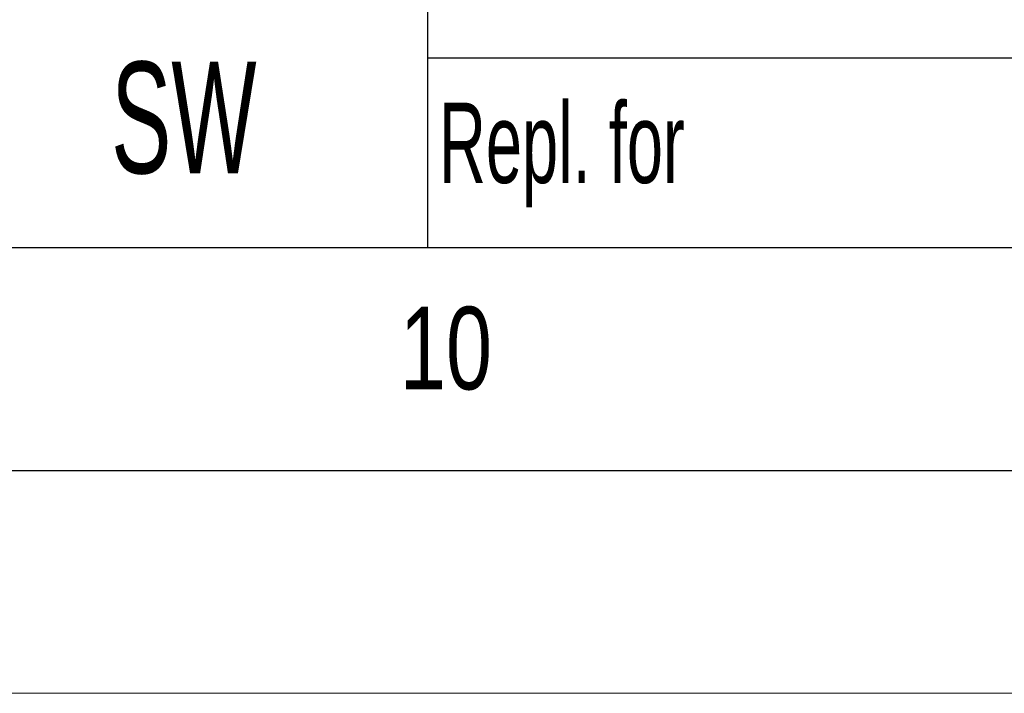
# Model space of a CAD drawing. Header units: millimetres. Extents: x 0 to 594, y 0 to 420.
# Tile 21 of 43: x 468 to 490, y 0 to 15. Entities that reach past the tile are written whole.
import ezdxf

# ---------------------------------------------------------------- set-up
doc = ezdxf.new("R2010")
doc.units = ezdxf.units.MM
doc.layers.add('FORMAT', color=7, linetype='Continuous')
doc.layers.add('SLD-0', color=7, linetype='Continuous')
doc.styles.add('SLDTEXTSTYLE0', font='TXT', dxfattribs={"width": 0.75})
doc.styles.add('SLDTEXTSTYLE1', font='TXT', dxfattribs={"width": 0.605})

msp = doc.modelspace()

# ---------------------------------------------------------------- linework, layer by layer
at = {"color": 7, "linetype": 'Continuous', "lineweight": 18}
msp.add_line((0, 0), (594, 0), dxfattribs=at)
at = {"layer": 'FORMAT'}
for p, q in [((477.4, 10), (477.4, 18.5)), ((477.4, 14.25), (584, 14.25)), ((20, 10), (584, 10)), ((399.4, 10), (584, 10)), ((15, 5), (589, 5))]:
    msp.add_line(p, q, dxfattribs=at)
at = {"layer": 'SLD-0'}
msp.add_line((399.4, 10), (584, 10), dxfattribs=at)

# ---------------------------------------------------------------- texts
at = {"color": 7, "linetype": 'Continuous', "lineweight": 0, "insert": (471.932, 14.162), "char_height": 2.5, "attachment_point": 2, "style": 'SLDTEXTSTYLE1'}
msp.add_mtext('SW', dxfattribs=at)
at = {"layer": 'FORMAT', "attachment_point": 1}
for s, insert, char_height, style in [('Repl. for', (477.648, 13.244), 1.8, 'SLDTEXTSTYLE1'), ('10', (476.771, 8.668), 1.8521, 'SLDTEXTSTYLE0')]:
    msp.add_mtext(s, dxfattribs=dict(at, insert=insert, char_height=char_height, style=style))

doc.saveas('drawing.dxf')
